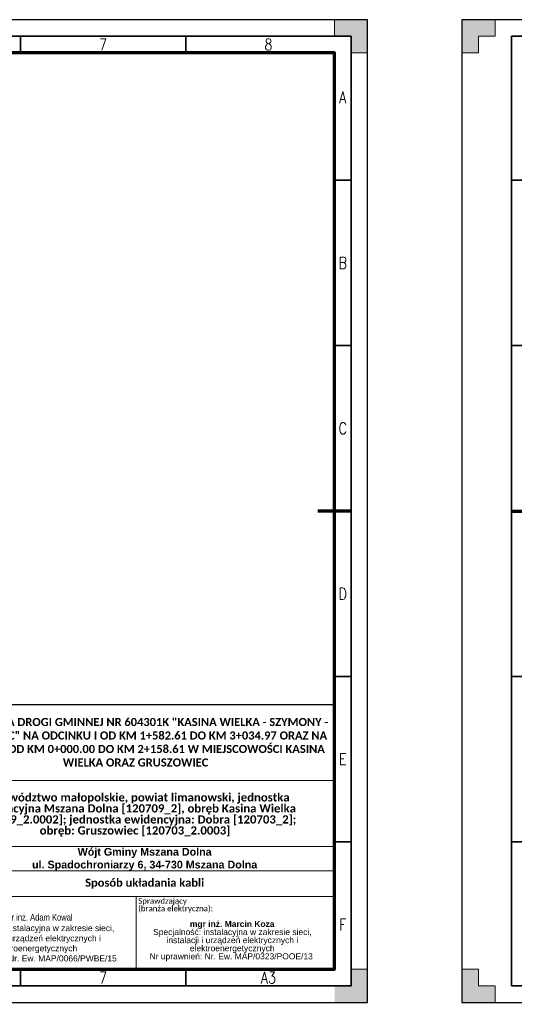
# Model space of a CAD drawing. Header units: metres. Extents: x 7168 to 12828, y 1523 to 3619.
# Tile 54 of 133: x 10000 to 10150, y 2040 to 2337. Entities that reach past the tile are written whole.
import ezdxf
from ezdxf.enums import TextEntityAlignment as Align

# ---------------------------------------------------------------- set-up
doc = ezdxf.new("R2010")
doc.units = ezdxf.units.M
for name, color, linetype, lineweight in [('0_ramka', 7, 'Continuous', 0), ('CP_FRAME', 217, 'Continuous', 70), ('CP_FRCENTR', 217, 'Continuous', 70), ('CP_FRMARK', 253, 'Continuous', 15), ('CP_FRREF', 251, 'Continuous', 35), ('CP_LINENORM', 251, 'Continuous', 25), ('CP_TEXTNORM', 53, 'Continuous', 25)]:
    doc.layers.add(name, color=color, linetype=linetype, lineweight=lineweight)
doc.styles.add('courier', font='arial.ttf')
doc.styles.add('CP_TXTCON', font='ROMANS.SHX', dxfattribs={"width": 0.8})
doc.styles.add('Stytuacja', font='arial.ttf', dxfattribs={"height": 0.85})

# ---------------------------------------------------------------- blocks, each defined once
blk = doc.blocks.new('CP_TEXTREF')
for p, q in [((-145, 282), (-145, 287)), ((-95, 287), (-95, 282)), ((-45, 282), (-45, 287)), ((-190, 243.5), (-185, 243.5)), ((0, 243.5), (-5, 243.5)), ((-190, 193.5), (-185, 193.5)), ((0, 193.5), (-5, 193.5)), ((-190, 143.5), (-185, 143.5)), ((0, 143.5), (-5, 143.5)), ((-190, 93.5), (-185, 93.5)), ((0, 93.5), (-5, 93.5)), ((-190, 43.5), (-185, 43.5)), ((0, 43.5), (-5, 43.5)), ((-145, 0), (-145, 5)), ((-95, 5), (-95, 0)), ((-45, 5), (-45, 0))]:
    blk.add_line(p, q)
for points in [[(-190, 0), (0, 0), (0, 287), (-190, 287)], [(-185, 5), (-5, 5), (-5, 282), (-185, 282)]]:
    blk.add_lwpolyline(points, close=True)
at = {"layer": 'CP_TEXTNORM', "linetype": 'ByBlock', "style": 'CP_TXTCON', "width": 0.8}
for s, p in [('1', (-170, 284.5)), ('2', (-120, 284.5)), ('3', (-70, 284.5)), ('4', (-20, 284.5))]:
    blk.add_text(s, height=3.5, dxfattribs=at).set_placement(p, align=Align.MIDDLE_CENTER)
for s, p in [('A', (-2.5, 268.5)), ('B', (-2.5, 218.5)), ('C', (-2.5, 168.5)), ('D', (-2.5, 118.5)), ('E', (-2.5, 68.5)), ('F', (-2.5, 18.5)), ('A4', (-20, 2.5))]:
    blk.add_text(s, height=3.5, dxfattribs=at).set_placement(p, align=Align.MIDDLE)
blk = doc.blocks.new('2d_iso_5457_a4_n4')
at = {"layer": 'CP_FRMARK'}
for points in [[(10, 292), (10, 297), (0, 297), (0, 287), (5, 287), (5, 292)], [(205, 292), (205, 287), (210, 287), (210, 297), (200, 297), (200, 292)], [(5, 5), (5, 10), (0, 10), (0, 0), (10, 0), (10, 5)], [(205, 5), (200, 5), (200, 0), (205, 0), (210, 0), (210, 5), (210, 10), (205, 10)]]:
    blk.add_hatch(color=256, dxfattribs=at).paths.add_polyline_path(points)
blk.add_lwpolyline([(20, 10), (200, 10), (200, 287), (20, 287)], close=True)
at = {"layer": 'CP_FRCENTR'}
for p, q in [((110, 292), (110, 282)), ((15, 148.5), (25, 148.5)), ((205, 148.5), (195, 148.5))]:
    blk.add_line(p, q, dxfattribs=at)
at = {"layer": 'CP_FRMARK'}
for p, q in [((10, 297), (0, 297)), ((0, 297), (0, 287)), ((10, 292), (10, 297)), ((200, 292), (200, 297)), ((200, 297), (210, 297)), ((210, 297), (210, 287)), ((5, 292), (10, 292)), ((5, 287), (5, 292)), ((205, 292), (200, 292)), ((205, 287), (205, 292)), ((0, 287), (5, 287)), ((210, 287), (205, 287)), ((0, 0), (0, 10)), ((0, 10), (5, 10)), ((5, 10), (5, 5)), ((205, 10), (205, 5)), ((210, 10), (205, 10)), ((210, 0), (210, 10)), ((5, 5), (10, 5)), ((10, 5), (10, 0)), ((205, 5), (200, 5)), ((10, 0), (0, 0)), ((200, 0), (210, 0))]:
    blk.add_line(p, q, dxfattribs=at)
at = {"layer": 'CP_LINENORM', "linetype": 'Continuous'}
blk.add_lwpolyline([(0, 0), (210, 0), (210, 297), (0, 297)], close=True, dxfattribs=at)
at = {"layer": 'CP_FRREF'}
blk.add_blockref('CP_TEXTREF', (205, 5), dxfattribs=at)
blk = doc.blocks.new('CP_TEXTREFA3')
for p, q in [((-100, 282), (-100, 287)), ((-50, 282), (-50, 287)), ((-5, 243.5), (0, 243.5)), ((-5, 193.5), (0, 193.5)), ((-5, 143.5), (0, 143.5)), ((-5, 93.5), (0, 93.5)), ((-5, 43.5), (0, 43.5)), ((-100, 5), (-100, 0)), ((-50, 5), (-50, 0))]:
    blk.add_line(p, q)
for points in [[(-400, 0), (0, 0), (0, 287), (-400, 287)], [(-395, 5), (-5, 5), (-5, 282), (-395, 282)]]:
    blk.add_lwpolyline(points, close=True)
at = {"layer": 'CP_TEXTNORM', "linetype": 'ByBlock', "style": 'CP_TXTCON', "width": 0.8}
for s, p in [('7', (-75, 284.5)), ('8', (-25, 284.5)), ('A', (-2.5, 268.5)), ('B', (-2.5, 218.5)), ('C', (-2.5, 168.5)), ('D', (-2.5, 118.5)), ('E', (-2.5, 68.5)), ('F', (-2.5, 18.5)), ('7', (-75, 2.5)), ('A3', (-25, 2.5))]:
    blk.add_text(s, height=3.5, dxfattribs=at).set_placement(p, align=Align.MIDDLE)
blk = doc.blocks.new('2d_iso_5457_a3_n4')
at = {"layer": 'CP_FRMARK'}
for points in [[(415, 292), (415, 287), (420, 287), (420, 297), (410, 297), (410, 292)], [(415, 5), (410, 5), (410, 0), (415, 0), (420, 0), (420, 5), (420, 10), (415, 10)]]:
    blk.add_hatch(color=256, dxfattribs=at).paths.add_polyline_path(points)
blk.add_lwpolyline([(20, 10), (410, 10), (410, 287), (20, 287)], close=True)
at = {"layer": 'CP_FRCENTR'}
blk.add_line((415, 148.5), (405, 148.5), dxfattribs=at)
at = {"layer": 'CP_FRMARK'}
for p, q in [((410, 292), (410, 297)), ((410, 297), (420, 297)), ((420, 297), (420, 287)), ((415, 292), (410, 292)), ((415, 287), (415, 292)), ((420, 287), (415, 287)), ((415, 10), (415, 5)), ((420, 10), (415, 10)), ((420, 0), (420, 10)), ((415, 5), (410, 5)), ((410, 0), (420, 0))]:
    blk.add_line(p, q, dxfattribs=at)
at = {"layer": 'CP_LINENORM', "linetype": 'Continuous'}
blk.add_lwpolyline([(0, 0), (420, 0), (420, 297), (0, 297)], close=True, dxfattribs=at)
at = {"layer": 'CP_FRREF'}
blk.add_blockref('CP_TEXTREFA3', (415, 5), dxfattribs=at)

msp = doc.modelspace()

# ---------------------------------------------------------------- linework, layer by layer
at = {"layer": '0_ramka', "color": 7, "linetype": 'Continuous', "lineweight": 0}
for p, q in [((10095.376, 2107.512), (9975.376, 2107.512)), ((10095.376, 2087.599), (9939.376, 2087.6)), ((10095.376, 2080.267), (9975.376, 2080.267)), ((10095.376, 2072.487), (9939.376, 2072.487)), ((10035.376, 2072.487), (10035.376, 2050.487))]:
    msp.add_line(p, q, dxfattribs=at)
at = {"layer": '0_ramka', "color": 7, "linetype": 'Continuous', "lineweight": 30, "flags": 128}
msp.add_lwpolyline([(9939.376, 2130.487), (10095.376, 2130.487), (10095.376, 2050.487), (9939.376, 2050.487), (9939.376, 2130.487)], close=True, dxfattribs=at)

# ---------------------------------------------------------------- block references
at = {"layer": 'CP_FRAME'}
for name, p in [('2d_iso_5457_a3_n4', (9685.376, 2040.487)), ('2d_iso_5457_a4_n4', (10133.932, 2040.487))]:
    msp.add_blockref(name, p, dxfattribs=at)

# ---------------------------------------------------------------- texts
at = {"color": 7, "lineweight": 13, "insert": (9974.592, 2067.198), "char_height": 2, "width": 60, "attachment_point": 1, "style": 'courier'}
msp.add_mtext('\\pi18.623;{\\fArial Narrow|b0|i0|c238|p34;  mgr inż. Adam Kowal\\P\\pi6.1846;\\fArial|b0|i0|c238|p34;\\H0.9167x;\\C256;Specjalność: instalacyjna w zakresie sieci,\\P\\pi10.243;instalacji i urządzeń elektrycznych i \\P\\pi17.321;elektroenergetycznych\\P\\pi5.3804;Nr uprawnień: Nr. Ew. MAP/0066/PWBE/15\\P}', dxfattribs=at)
at = {"color": 7, "lineweight": 13, "insert": (10039.417, 2065.115), "char_height": 2, "width": 49.77348, "attachment_point": 1, "line_spacing_factor": 0.8, "style": 'courier'}
msp.add_mtext('\\pi12.201;{\\fArial|b1|i0|c238|p34;\\H0.9167x;\\C256;mgr inż. Marcin Koza\\P\\pi1.0713;\\fArial|b0|i0|c238|p34;Specjalność: instalacyjna w zakresie sieci,\\P\\pi5.1295;instalacji i urządzeń elektrycznych i \\P\\pi12.207;elektroenergetycznych\\P\\pi0;Nr uprawnień: Nr. Ew. MAP/0323/POOE/13}', dxfattribs=at)
at = {"layer": '0_ramka', "color": 7, "lineweight": 0, "attachment_point": 5, "rotation": 359.99978}
for s, insert, char_height, width, style in [('\\pt0.0782141;\\fCalibri|b1|i0|c238238|p39;ROZBUDOWA DROGI GMINNEJ NR 604301K "KASINA WIELKA - SZYMONY - GRUSZOWIEC" NA ODCINKU I OD KM 1+582.61 DO KM 3+034.97 ORAZ NA ODCINKU II OD KM 0+000.00 DO KM 2+158.61 W MIEJSCOWOŚCI KASINA WIELKA ORAZ GRUSZOWIEC', (10035.2, 2119.102), 2.44419, 117.97047, 'Stytuacja'), ('\\P\\fArial|b1|i0|c238238|p39;Wójt Gminy Mszana Dolna\\Pul. Spadochroniarzy 6, 34-730 Mszana Dolna', (10037.937, 2085.651), 2.32198, 91.84384, 'Stytuacja'), ('\\pt0.035441;{\\fCalibri|b1|i0|c238|p39;Sposób układania kabli}', (10037.938, 2076.377), 2.44419, 96.67773, 'courier')]:
    msp.add_mtext(s, dxfattribs=dict(at, insert=insert, char_height=char_height, width=width, style=style))
at = {"layer": '0_ramka', "color": 7, "lineweight": 0, "rotation": 359.99978, "line_spacing_factor": 0.8, "style": 'courier'}
for s, insert, char_height, width, attachment_point in [('\\fCalibri|b1|i0|c238238|p39;Województwo małopolskie, powiat limanowski, jednostka ewidencyjna Mszana Dolna [120709_2], obręb Kasina Wielka [120709_2.0002]; jednostka ewidencyjna: Dobra [120703_2]; obręb: Gruszowiec [120703_2.0003]', (10035.028, 2097.15), 2.5, 107.07528, 5), ('{\\fCalibri|b0|i0|c158|p39;Sprawdzający\\P(branża elektryczna):}', (10035.976, 2072.009), 1.71093, 40.89129, 1)]:
    msp.add_mtext(s, dxfattribs=dict(at, insert=insert, char_height=char_height, width=width, attachment_point=attachment_point))

doc.saveas('drawing.dxf')
